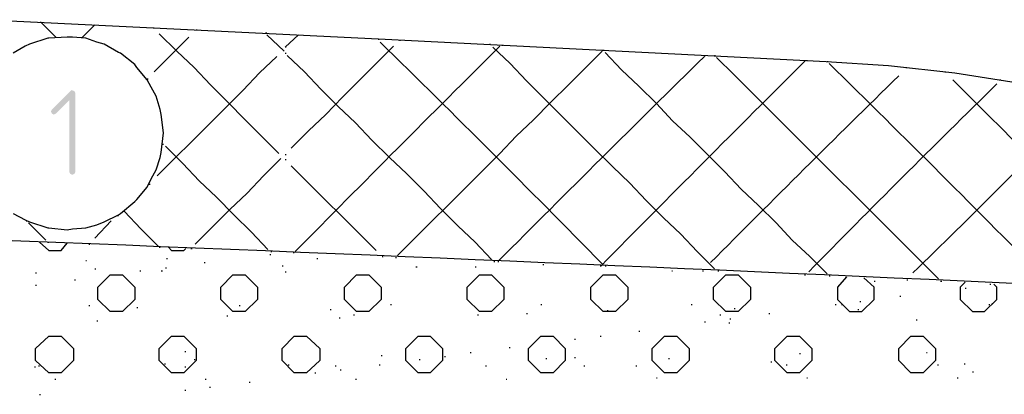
# Model space of a CAD drawing. Header units: millimetres. Extents: x -93479 to 1057970, y -66333 to 172656.
# Tile 130 of 145: x 219229 to 223307, y 50324 to 51879. Entities that reach past the tile are written whole.
import ezdxf

# ---------------------------------------------------------------- set-up
doc = ezdxf.new("R2010")
doc.units = ezdxf.units.MM
doc.layers.add('PDF _Геометрия', color=7, linetype='Continuous')
doc.layers.add('PDF _Сплошная заливка', color=7, linetype='Continuous')

# ---------------------------------------------------------------- blocks, each defined once
blk = doc.blocks.new('геология3')
at = {"layer": 'PDF _Сплошная заливка', "transparency": 33554559}
for points in [[(63.4544, -9.8498), (63.4528, -9.8515), (63.4228, -9.8815), (63.4211, -9.8848), (63.4228, -9.8882), (63.4261, -9.8898), (63.4294, -9.8882), (63.4511, -9.8665), (63.4611, -9.8548), (63.4594, -9.8515)], [(63.4611, -9.8548), (63.4511, -9.8665), (63.4511, -9.9832), (63.4528, -9.9865), (63.4561, -9.9882), (63.4594, -9.9865), (63.4611, -9.9832)]]:
    blk.add_hatch(color=7, dxfattribs=at).paths.add_polyline_path(points)
at = {"layer": 'PDF _Геометрия', "color": 7, "lineweight": 25}
for points in [[(63.3094, -9.7348), (63.9661, -9.7665), (64.6844, -9.8032), (64.7861, -9.8098), (64.8944, -9.8215), (65.0078, -9.8398), (65.1261, -9.8615), (65.2478, -9.8882), (65.3728, -9.9215), (65.5011, -9.9582), (65.6311, -9.9998), (65.7244, -10.0282), (65.8228, -10.0582)], [(63.4294, -9.7632), (63.4044, -9.7382)], [(63.4711, -9.7648), (63.4928, -9.7432)], [(63.5878, -9.7482), (63.5894, -9.7482)], [(63.6578, -9.7515), (63.6594, -9.7515)], [(63.3594, -10.0515), (63.3794, -10.0615), (63.3861, -10.0648), (63.4161, -10.0748), (63.4178, -10.0748), (63.4478, -10.0782), (63.4561, -10.0765), (63.4778, -10.0748), (63.4961, -10.0698), (63.5078, -10.0648), (63.5311, -10.0532), (63.5344, -10.0515), (63.5578, -10.0315), (63.5611, -10.0282), (63.5778, -10.0082), (63.5844, -9.9948), (63.5928, -9.9798), (63.5994, -9.9598), (63.6011, -9.9515), (63.6044, -9.9198), (63.6011, -9.8898), (63.5994, -9.8815), (63.5928, -9.8598), (63.5844, -9.8448), (63.5778, -9.8332), (63.5611, -9.8132), (63.5578, -9.8082), (63.5344, -9.7898), (63.5311, -9.7882), (63.5078, -9.7748), (63.4961, -9.7715), (63.4778, -9.7648), (63.4561, -9.7632), (63.4478, -9.7632), (63.4178, -9.7648), (63.4161, -9.7648), (63.3861, -9.7748), (63.3794, -9.7782), (63.3594, -9.7898)], [(63.5894, -9.8198), (63.6178, -9.7915), (63.6461, -9.7632)], [(63.7928, -9.9532), (63.7644, -9.9248), (63.7378, -9.8982), (63.7094, -9.8698), (63.6811, -9.8415), (63.6544, -9.8132), (63.6261, -9.7865), (63.5978, -9.7582)], [(63.7711, -9.7565), (63.7728, -9.7565)], [(63.8011, -9.7865), (63.7728, -9.7598)], [(63.8044, -9.7798), (63.8028, -9.7798), (63.8244, -9.7598)], [(63.9544, -9.7665), (63.9561, -9.7665)], [(63.9894, -9.7682), (63.9911, -9.7682)], [(63.8128, -9.9448), (63.8411, -9.9165), (63.8694, -9.8898), (63.8961, -9.8615), (63.9244, -9.8332), (63.9528, -9.8048), (63.9794, -9.7782)], [(63.9861, -10.1198), (64.0128, -10.0932), (64.0411, -10.0648), (64.0694, -10.0365), (64.0961, -10.0098), (64.1244, -9.9815), (64.1528, -9.9532), (64.1794, -9.9248), (64.2078, -9.8982), (64.2361, -9.8698), (64.2644, -9.8415), (64.2911, -9.8148), (64.3194, -9.7865)], [(64.1361, -9.7748), (64.1378, -9.7748)], [(64.5028, -10.1415), (64.4744, -10.1132), (64.4478, -10.0848), (64.4194, -10.0582), (64.3911, -10.0298), (64.3644, -10.0015), (64.3361, -9.9748), (64.3078, -9.9465), (64.2794, -9.9182), (64.2528, -9.8915), (64.2244, -9.8632), (64.1961, -9.8348), (64.1694, -9.8065), (64.1411, -9.7798)], [(64.1561, -9.7765), (64.1578, -9.7765)], [(64.3194, -9.7848), (64.3211, -9.7848), (64.3228, -9.7848)], [(63.5944, -9.9898), (63.6228, -9.9615), (63.6511, -9.9332), (63.6778, -9.9065), (63.7061, -9.8782), (63.7344, -9.8498), (63.7611, -9.8215), (63.7894, -9.7948)], [(63.8028, -9.7898), (63.8044, -9.7898)], [(64.1394, -10.1265), (64.1128, -10.0982), (64.0844, -10.0715), (64.0561, -10.0432), (64.0294, -10.0148), (64.0011, -9.9865), (63.9728, -9.9598), (63.9444, -9.9315), (63.9178, -9.9032), (63.8894, -9.8765), (63.8611, -9.8482), (63.8344, -9.8198), (63.8061, -9.7932)], [(64.6861, -10.1498), (64.6578, -10.1215), (64.6294, -10.0948), (64.6028, -10.0665), (64.5744, -10.0382), (64.5461, -10.0115), (64.5194, -9.9832), (64.4911, -9.9548), (64.4628, -9.9265), (64.4344, -9.8998), (64.4078, -9.8715), (64.3794, -9.8432), (64.3511, -9.8165), (64.3244, -9.7882)], [(64.4861, -9.7932), (64.4878, -9.7932)], [(64.5028, -9.7932), (64.5044, -9.7932)], [(64.8678, -10.1582), (64.8411, -10.1315), (64.8128, -10.1032), (64.7844, -10.0748), (64.7578, -10.0482), (64.7294, -10.0198), (64.7011, -9.9915), (64.6728, -9.9632), (64.6461, -9.9365), (64.6178, -9.9082), (64.5894, -9.8798), (64.5628, -9.8532), (64.5344, -9.8248), (64.5061, -9.7965)], [(64.6528, -9.8015), (64.6544, -9.8015)], [(64.6861, -9.8032), (64.6878, -9.8032)], [(64.8144, -9.8132), (64.8161, -9.8132)], [(64.8778, -9.8198), (64.8794, -9.8198)], [(63.5778, -9.8315), (63.5794, -9.8315)], [(65.2244, -10.1665), (65.1961, -10.1382), (65.1694, -10.1115), (65.1411, -10.0832), (65.1128, -10.0548), (65.0844, -10.0282), (65.0578, -9.9998), (65.0294, -9.9715), (65.0011, -9.9448), (64.9744, -9.9165), (64.9461, -9.8882), (64.9178, -9.8598), (64.8911, -9.8332)], [(64.9678, -9.8332), (64.9694, -9.8332)], [(63.6028, -9.9382), (63.6044, -9.9382)], [(63.7744, -10.1098), (63.7478, -10.0815), (63.7194, -10.0532), (63.6911, -10.0248), (63.6628, -9.9982), (63.6361, -9.9698), (63.6078, -9.9415)], [(63.6561, -10.1015), (63.6844, -10.0732), (63.7128, -10.0448), (63.7411, -10.0182), (63.7678, -9.9898), (63.7961, -9.9615)], [(63.8028, -9.9548), (63.8044, -9.9548)], [(63.8028, -9.9632), (63.8044, -9.9632)], [(63.9511, -10.1115), (63.9244, -10.0848), (63.8961, -10.0565), (63.8678, -10.0282), (63.8411, -10.0015), (63.8128, -9.9732)], [(63.5811, -10.0032), (63.5828, -10.0032)], [(63.5294, -10.0548), (63.5311, -10.0548)], [(63.5961, -10.1048), (63.5678, -10.0765), (63.5411, -10.0482), (63.5394, -10.0482)], [(63.3811, -10.0632), (63.3828, -10.0632)], [(63.4128, -10.0948), (63.3844, -10.0665)], [(63.4928, -10.0915), (63.5194, -10.0632)], [(63.4028, -10.0982), (63.4178, -10.1115), (63.4378, -10.1115), (63.4478, -10.0998)], [(63.4161, -10.0982), (63.4178, -10.0982)], [(63.4828, -10.1015), (63.4844, -10.1015)], [(63.5978, -10.1065), (63.5994, -10.1065)], [(63.6128, -10.1065), (63.6178, -10.1115), (63.6378, -10.1115), (63.6411, -10.1082)], [(63.6494, -10.1082), (63.6511, -10.1082)], [(63.6094, -10.1248), (63.6111, -10.1248)], [(63.7778, -10.1182), (63.7794, -10.1182)], [(63.7794, -10.1132), (63.7811, -10.1132)], [(63.8161, -10.1148), (63.8178, -10.1148)], [(63.8544, -10.1248), (63.8561, -10.1248)], [(63.9611, -10.1215), (63.9628, -10.1215)], [(63.9828, -10.1232), (63.9844, -10.1232)], [(63.4778, -10.1282), (63.4794, -10.1282)], [(63.6078, -10.1398), (63.6094, -10.1398)], [(63.6711, -10.1315), (63.6728, -10.1315)], [(63.7978, -10.1365), (63.7994, -10.1365)], [(64.0161, -10.1382), (64.0178, -10.1382)], [(64.1128, -10.1382), (64.1144, -10.1382)], [(64.1428, -10.1298), (64.1444, -10.1298)], [(64.1494, -10.1298), (64.1511, -10.1298)], [(64.2228, -10.1348), (64.2244, -10.1348)], [(64.3244, -10.1365), (64.3261, -10.1365)], [(63.3961, -10.1482), (63.3978, -10.1482)], [(63.4928, -10.1415), (63.4944, -10.1415)], [(63.5661, -10.1448), (63.5678, -10.1448)], [(63.6011, -10.1448), (63.6028, -10.1448)], [(63.8028, -10.1465), (63.8044, -10.1465)], [(64.1278, -10.1515), (64.1294, -10.1515)], [(64.4328, -10.1448), (64.4344, -10.1448)], [(64.4828, -10.1448), (64.4844, -10.1448)], [(64.5078, -10.1448), (64.5094, -10.1448)], [(64.6494, -10.1515), (64.6511, -10.1515)], [(64.6894, -10.1532), (64.6911, -10.1532)], [(64.7178, -10.1548), (64.7028, -10.1715), (64.7028, -10.1915), (64.7228, -10.2115), (64.7428, -10.2115), (64.7628, -10.1915), (64.7628, -10.1715), (64.7461, -10.1565)], [(63.3961, -10.1682), (63.3978, -10.1682)], [(63.4594, -10.1598), (63.4611, -10.1598)], [(64.7628, -10.1615), (64.7644, -10.1615)], [(64.8161, -10.1598), (64.8178, -10.1598)], [(64.8711, -10.1615), (64.8728, -10.1615)], [(64.9111, -10.1632), (64.9028, -10.1715), (64.9028, -10.1915), (64.9228, -10.2115), (64.9428, -10.2115), (64.9628, -10.1915), (64.9628, -10.1715), (64.9578, -10.1665)], [(64.9511, -10.1665), (64.9528, -10.1665)], [(64.8044, -10.1865), (64.8061, -10.1865)], [(64.9111, -10.1732), (64.9128, -10.1732)], [(63.4828, -10.2015), (63.4844, -10.2015)], [(63.5611, -10.2048), (63.5628, -10.2048)], [(63.7278, -10.2015), (63.7294, -10.2015)], [(63.9744, -10.1998), (63.9761, -10.1998)], [(64.2194, -10.1998), (64.2211, -10.1998)], [(64.4644, -10.1998), (64.4661, -10.1998)], [(64.6994, -10.1998), (64.7011, -10.1998)], [(64.7094, -10.1998), (64.7111, -10.1998)], [(64.7394, -10.1948), (64.7411, -10.1948)], [(64.9494, -10.1998), (64.9511, -10.1998)], [(64.9544, -10.1982), (64.9561, -10.1982)], [(63.7078, -10.2182), (63.7094, -10.2182)], [(63.8761, -10.2082), (63.8778, -10.2082)], [(63.9144, -10.2165), (63.9161, -10.2165)], [(64.1161, -10.2165), (64.1178, -10.2165)], [(64.1961, -10.2148), (64.1978, -10.2148)], [(64.3278, -10.2098), (64.3294, -10.2098)], [(64.5111, -10.2165), (64.5128, -10.2165)], [(64.5344, -10.2065), (64.5361, -10.2065)], [(64.5911, -10.2148), (64.5928, -10.2148)], [(64.7361, -10.2082), (64.7378, -10.2082)], [(63.4961, -10.2265), (63.4978, -10.2265)], [(63.8911, -10.2215), (63.8928, -10.2215)], [(64.4861, -10.2282), (64.4878, -10.2282)], [(64.5261, -10.2298), (64.5278, -10.2298)], [(64.5278, -10.2232), (64.5294, -10.2232)], [(64.8311, -10.2248), (64.8328, -10.2248)], [(64.3161, -10.2515), (64.3178, -10.2515)], [(64.3794, -10.2432), (64.3811, -10.2432)], [(64.2744, -10.2565), (64.2761, -10.2565)], [(63.6394, -10.2765), (63.6411, -10.2765)], [(63.9594, -10.2832), (63.9611, -10.2832)], [(64.0628, -10.2848), (64.0644, -10.2848)], [(64.1044, -10.2782), (64.1061, -10.2782)], [(64.1678, -10.2698), (64.1694, -10.2698)], [(64.6411, -10.2798), (64.6428, -10.2798)], [(64.8478, -10.2782), (64.8494, -10.2782)], [(63.4011, -10.2998), (63.4028, -10.2998)], [(63.6061, -10.2965), (63.6078, -10.2965)], [(63.6544, -10.2898), (63.6561, -10.2898)], [(63.8078, -10.2982), (63.8094, -10.2982)], [(63.8844, -10.2998), (63.8861, -10.2998)], [(63.9561, -10.2982), (63.9578, -10.2982)], [(64.0211, -10.2898), (64.0228, -10.2898)], [(64.1294, -10.2998), (64.1311, -10.2998)], [(64.2278, -10.2882), (64.2294, -10.2882)], [(64.2744, -10.2865), (64.2761, -10.2865)], [(64.2894, -10.2998), (64.2911, -10.2998)], [(64.3744, -10.2998), (64.3761, -10.2998)], [(64.4278, -10.2882), (64.4294, -10.2882)], [(64.5944, -10.2932), (64.5961, -10.2932)], [(64.6194, -10.2982), (64.6211, -10.2982)], [(64.8661, -10.2982), (64.8678, -10.2982)], [(64.9094, -10.2965), (64.9111, -10.2965)], [(63.3944, -10.3015), (63.3961, -10.3015)], [(63.6394, -10.3015), (63.6411, -10.3015)], [(63.8511, -10.3115), (63.8528, -10.3115)], [(63.8928, -10.3065), (63.8944, -10.3065)], [(64.9228, -10.3098), (64.9244, -10.3098)], [(63.4278, -10.3215), (63.4294, -10.3215)], [(63.6728, -10.3215), (63.6744, -10.3215)], [(63.7444, -10.3265), (63.7461, -10.3265)], [(63.9178, -10.3215), (63.9194, -10.3215)], [(64.1628, -10.3215), (64.1644, -10.3215)], [(64.4078, -10.3198), (64.4094, -10.3198)], [(64.6528, -10.3198), (64.6544, -10.3198)], [(64.8978, -10.3198), (64.8994, -10.3198)], [(63.4028, -10.3465), (63.4044, -10.3465)], [(63.6394, -10.3398), (63.6411, -10.3398)], [(63.6794, -10.3348), (63.6811, -10.3348)]]:
    blk.add_lwpolyline(points, dxfattribs=at)
blk.add_lwpolyline([(64.3161, -10.1365), (64.3178, -10.1365, -0.002488), (64.6511, -9.8015)], format="xyb", dxfattribs=at)
for points in [[(63.4978, -10.1915), (63.4978, -10.1715), (63.5178, -10.1515), (63.5378, -10.1515), (63.5578, -10.1715), (63.5578, -10.1915), (63.5378, -10.2115), (63.5178, -10.2115)], [(63.6978, -10.1915), (63.6978, -10.1715), (63.7178, -10.1515), (63.7378, -10.1515), (63.7578, -10.1715), (63.7578, -10.1915), (63.7378, -10.2115), (63.7178, -10.2115)], [(63.8994, -10.1915), (63.8994, -10.1715), (63.9194, -10.1515), (63.9394, -10.1515), (63.9594, -10.1715), (63.9594, -10.1915), (63.9394, -10.2115), (63.9194, -10.2115)], [(64.0994, -10.1915), (64.0994, -10.1715), (64.1194, -10.1515), (64.1394, -10.1515), (64.1594, -10.1715), (64.1594, -10.1915), (64.1394, -10.2115), (64.1194, -10.2115)], [(64.3011, -10.1915), (64.3011, -10.1715), (64.3211, -10.1515), (64.3411, -10.1515), (64.3611, -10.1715), (64.3611, -10.1915), (64.3411, -10.2115), (64.3211, -10.2115)], [(64.5011, -10.1915), (64.5011, -10.1715), (64.5211, -10.1515), (64.5411, -10.1515), (64.5611, -10.1715), (64.5611, -10.1915), (64.5411, -10.2115), (64.5211, -10.2115)], [(63.3961, -10.2915), (63.3961, -10.2715), (63.4178, -10.2515), (63.4378, -10.2515), (63.4578, -10.2715), (63.4578, -10.2915), (63.4378, -10.3115), (63.4178, -10.3115)], [(63.5978, -10.2915), (63.5978, -10.2715), (63.6178, -10.2515), (63.6378, -10.2515), (63.6578, -10.2715), (63.6578, -10.2915), (63.6378, -10.3115), (63.6178, -10.3115)], [(63.7978, -10.2915), (63.7978, -10.2715), (63.8178, -10.2515), (63.8378, -10.2515), (63.8594, -10.2715), (63.8594, -10.2915), (63.8378, -10.3115), (63.8178, -10.3115)], [(63.9994, -10.2915), (63.9994, -10.2715), (64.0194, -10.2515), (64.0394, -10.2515), (64.0594, -10.2715), (64.0594, -10.2915), (64.0394, -10.3115), (64.0194, -10.3115)], [(64.1994, -10.2915), (64.1994, -10.2715), (64.2194, -10.2515), (64.2394, -10.2515), (64.2594, -10.2715), (64.2594, -10.2915), (64.2394, -10.3115), (64.2194, -10.3115)], [(64.4011, -10.2915), (64.4011, -10.2715), (64.4211, -10.2515), (64.4411, -10.2515), (64.4611, -10.2715), (64.4611, -10.2915), (64.4411, -10.3115), (64.4211, -10.3115)], [(64.6011, -10.2915), (64.6011, -10.2715), (64.6211, -10.2515), (64.6411, -10.2515), (64.6611, -10.2715), (64.6611, -10.2915), (64.6411, -10.3115), (64.6211, -10.3115)], [(64.8028, -10.2915), (64.8028, -10.2715), (64.8228, -10.2515), (64.8428, -10.2515), (64.8628, -10.2715), (64.8628, -10.2915), (64.8428, -10.3115), (64.8228, -10.3115)]]:
    blk.add_lwpolyline(points, close=True, dxfattribs=at)
for centre, radius, start, end in [((44.6253, -29.4657), 27.5972, 44.46905, 45.53095), ((97.6536, -43.4457), 47.4953, 134.85783, 135.42793), ((97.8186, -43.629), 47.4953, 134.57207, 135.14217), ((45.3569, -29.5007), 27.5972, 44.46905, 45.53095), ((90.1169, -35.5857), 36.1157, 134.5008, 135.18697), ((78.7953, -23.979), 19.7801, 134.37186, 135.62814), ((53.8269, 1.1293), 15.7532, 314.28416, 315.71584), ((53.0276, -270.7277), 260.8366, 87.051179, 88.653323)]:
    blk.add_arc(centre, radius, start, end, dxfattribs=at)

msp = doc.modelspace()

# ---------------------------------------------------------------- block references
at = {"color": 7, "xscale": 2541.29606099, "yscale": 2541.29606099, "zscale": 2541.29606099}
msp.add_blockref('геология3', (58186.8, 76618), dxfattribs=at)

doc.saveas('drawing.dxf')
